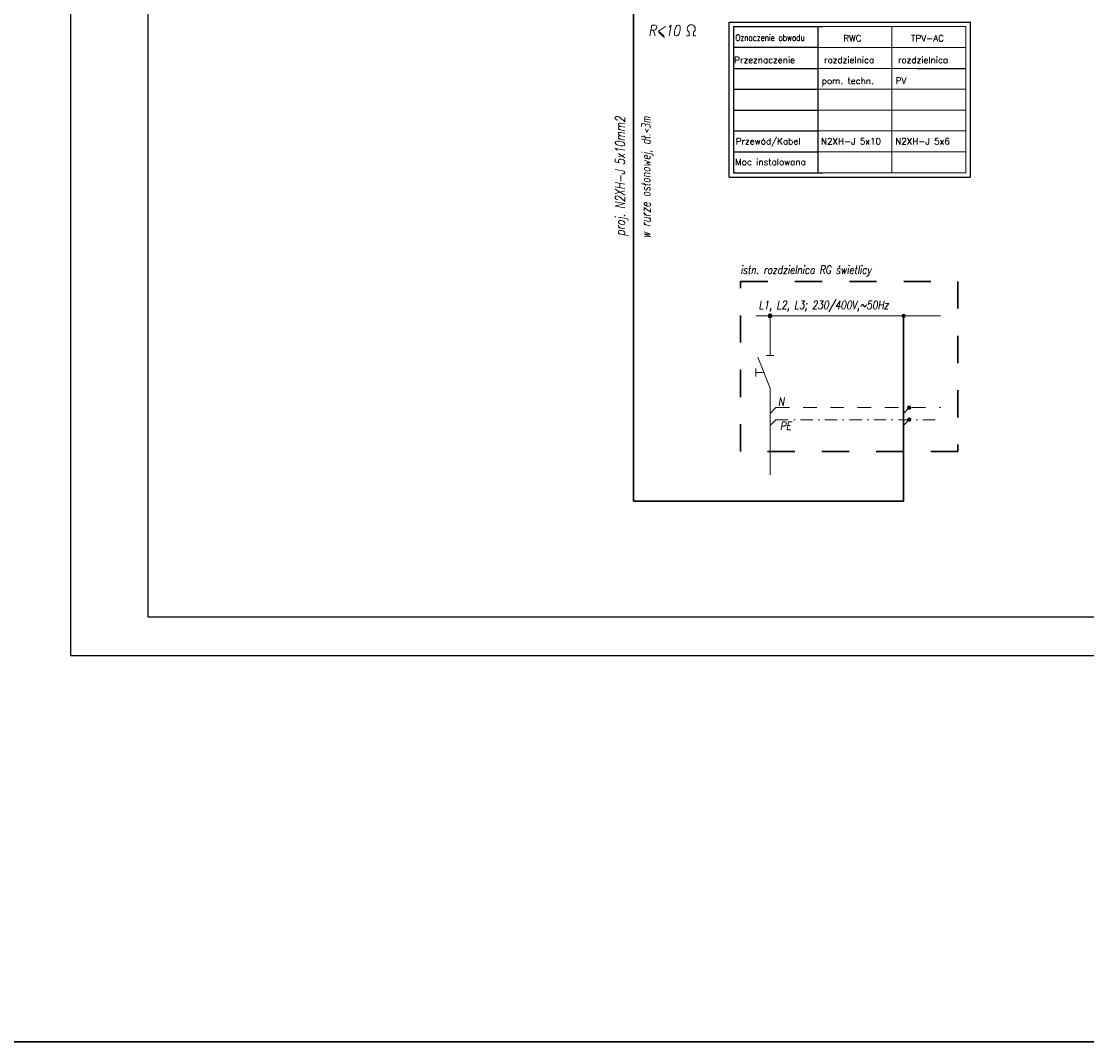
# Model space of a CAD drawing. Extents: x -543332 to -314699, y -9028 to 155584.
# Tile 215 of 256: x -370916 to -348806, y 10832 to 32009. Entities that reach past the tile are written whole.
import ezdxf
from ezdxf.enums import TextEntityAlignment as Align

# ---------------------------------------------------------------- set-up
doc = ezdxf.new("R2010")
doc.units = 0
doc.header["$MEASUREMENT"] = 0
doc.linetypes.add('DASHDOT', pattern=[25.4, 12.7, -6.35, 0, -6.35])
doc.linetypes.add('Dashed', pattern=[564.444447, 282.222223, -282.222223])
for name, color, linetype, lineweight in [('$ IE INSTALACJA ELEKTRYCZNA', 1, 'Continuous', 30), ('$ IE_OPISY', 7, 'Continuous', 25), ('$ IE_SCHEMAT', 7, 'Continuous', 0)]:
    doc.layers.add(name, color=color, linetype=linetype, lineweight=lineweight)
doc.layers.add('$ IE Tabela', color=7, linetype='Continuous')
doc.styles.add('ROMANS', font='romans.shx', dxfattribs={"width": 0.85})

# ---------------------------------------------------------------- blocks, each defined once
blk = doc.blocks.new('a3eee')
at = {"layer": '$ IE Tabela'}
for p, q in [((19730.8, 4176.8), (19730.8, 1206.8)), ((19890.8, 4096.8), (19890.8, 1286.8)), ((19890.8, 1286.8), (23840.8, 1286.8)), ((19730.8, 1206.8), (23930.8, 1206.8))]:
    blk.add_line(p, q, dxfattribs=at)

msp = doc.modelspace()

# ---------------------------------------------------------------- hatches: boundary and pattern name
at = {"layer": '$ IE INSTALACJA ELEKTRYCZNA', "linetype": 'Continuous'}
h = msp.add_hatch(color=7, dxfattribs=at)
edge = h.paths.add_edge_path()
edge.add_arc((-355376, 25896), 35.3, 0, 360)
at = {"layer": '$ IE INSTALACJA ELEKTRYCZNA', "linetype": 'Continuous', "lineweight": 0}
h = msp.add_hatch(color=7, dxfattribs=at)
edge = h.paths.add_edge_path()
edge.add_arc((-352605, 25896), 35.3, 0, 360)
at = {"layer": '$ IE INSTALACJA ELEKTRYCZNA', "linetype": 'Continuous', "lineweight": 0, "ltscale": 3}
h = msp.add_hatch(color=7, dxfattribs=at)
edge = h.paths.add_edge_path()
edge.add_arc((-352605, 25896), 35.3, 180, 540)
h = msp.add_hatch(color=7, dxfattribs=at)
edge = h.paths.add_edge_path()
edge.add_arc((-352605, 25896), 35.3, 180, 540)
at = {"layer": '$ IE INSTALACJA ELEKTRYCZNA', "linetype": 'Dashed', "lineweight": 0, "ltscale": 100}
for points in [[(-352457, 23991, 1), (-352523, 23991, 1)], [(-352457, 23744, 1), (-352523, 23744, 1)]]:
    msp.add_hatch(color=7, dxfattribs=at).paths.add_polyline_path(points)

# ---------------------------------------------------------------- linework, layer by layer
at = {"layer": '$ IE INSTALACJA ELEKTRYCZNA', "color": 7, "linetype": 'Continuous', "lineweight": 0}
msp.add_line((-355666, 25896), (-351840, 25896), dxfattribs=at)
at = {"layer": '$ IE INSTALACJA ELEKTRYCZNA', "color": 7, "lineweight": 0}
for p, q in [((-355376, 25074), (-355376, 25896)), ((-355630, 25041), (-355376, 24397)), ((-355455, 25074), (-355296, 25074)), ((-355669, 24803), (-355669, 24636)), ((-355503, 24719), (-355669, 24719)), ((-355376, 24397), (-355376, 22599))]:
    msp.add_line(p, q, dxfattribs=at)
at = {"layer": '$ IE INSTALACJA ELEKTRYCZNA', "linetype": 'Continuous'}
for p, q in [((-352605, 25896), (-352605, 25548)), ((-352605, 25548), (-352605, 22052))]:
    msp.add_line(p, q, dxfattribs=at)
at = {"layer": '$ IE INSTALACJA ELEKTRYCZNA', "color": 7, "linetype": 'Dashed', "lineweight": 0}
for q in [(-355376, 23869), (-351840, 23991)]:
    msp.add_line((-355254, 23991), q, dxfattribs=at)
at = {"layer": '$ IE INSTALACJA ELEKTRYCZNA', "color": 7, "linetype": 'Continuous', "lineweight": 0, "ltscale": 100}
for p, q in [((-352603, 23877), (-352490, 23991)), ((-352603, 23630), (-352490, 23744))]:
    msp.add_line(p, q, dxfattribs=at)
at = {"layer": '$ IE INSTALACJA ELEKTRYCZNA', "color": 7, "linetype": 'DASHDOT', "lineweight": 0, "ltscale": 20}
for q in [(-355376, 23619), (-351840, 23740)]:
    msp.add_line((-355254, 23740), q, dxfattribs=at)
at = {"layer": '$ IE INSTALACJA ELEKTRYCZNA', "linetype": 'Continuous'}
msp.add_lwpolyline([(-358209, 22052), (-352605, 22052)], dxfattribs=at)
at = {"layer": '$ IE INSTALACJA ELEKTRYCZNA', "color": 7, "linetype": 'Continuous'}
msp.add_circle((-355376, 25896), 35.3, dxfattribs=at)
at = {"layer": '$ IE INSTALACJA ELEKTRYCZNA', "color": 7, "linetype": 'Continuous', "lineweight": 0}
msp.add_circle((-352605, 25896), 35.3, dxfattribs=at)
at = {"layer": '$ IE INSTALACJA ELEKTRYCZNA', "color": 7, "linetype": 'Continuous', "lineweight": 0, "ltscale": 3}
msp.add_circle((-352605, 25896), 35.3, dxfattribs=at)
msp.add_circle((-352605, 25896), 35.3, dxfattribs=at)
at = {"layer": '$ IE INSTALACJA ELEKTRYCZNA', "color": 7, "linetype": 'Dashed', "lineweight": 0, "ltscale": 100}
for centre in [(-352490, 23991), (-352490, 23744)]:
    msp.add_circle(centre, 33.1, dxfattribs=at)
at = {"layer": '$ IE_OPISY', "color": 7}
for p, q in [((-356227, 28772), (-356227, 31992)), ((-356227, 31992), (-351215, 31992)), ((-356133, 31898), (-356133, 31465)), ((-356133, 31465), (-356133, 31032)), ((-356133, 31032), (-356133, 30599)), ((-356133, 30599), (-356133, 30166)), ((-356133, 30166), (-356133, 29733)), ((-356133, 29733), (-356133, 28867))]:
    msp.add_line(p, q, dxfattribs=at)
at = {"layer": '$ IE_OPISY', "color": 7, "linetype": 'Continuous', "ltscale": 3}
for p, q in [((-356133, 31898), (-354383, 31898)), ((-355758, 31898), (-354283, 31898)), ((-356133, 31032), (-354383, 31032)), ((-355388, 31032), (-354383, 31032)), ((-352321, 31032), (-351315, 31032)), ((-356133, 30599), (-354383, 30599)), ((-356133, 30166), (-354383, 30166)), ((-356133, 29733), (-354383, 29733)), ((-356133, 28867), (-354383, 28867)), ((-355758, 28867), (-354283, 28867))]:
    msp.add_line(p, q, dxfattribs=at)
at = {"layer": '$ IE_OPISY', "color": 7, "linetype": 'Continuous'}
for p, q in [((-354383, 31465), (-356133, 31465)), ((-356133, 29300), (-354383, 29300))]:
    msp.add_line(p, q, dxfattribs=at)
at = {"layer": '$ IE_OPISY', "color": 7}
msp.add_lwpolyline([(-356227, 28772), (-351215, 28772), (-351215, 31992)], dxfattribs=at)
at = {"layer": '$ IE_OPISY', "color": 7, "linetype": 'Continuous', "ltscale": 3}
msp.add_lwpolyline([(-354383, 31898), (-354383, 28867)], dxfattribs=at)
at = {"layer": '$ IE_OPISY', "lineweight": 0, "ltscale": 50}
for points in [[(-357688, 31780), (-357568, 31676)], [(-357058, 31705), (-357112, 31705)], [(-357058, 31783), (-357058, 31705)], [(-356969, 31783), (-356969, 31705)], [(-356969, 31705), (-356915, 31705)]]:
    msp.add_lwpolyline(points, dxfattribs=at)
msp.add_arc((-357013, 31855), 83.9, 301.7522, 238.2478, dxfattribs=at)
at = {"layer": '$ IE_SCHEMAT', "color": 7, "linetype": 'Continuous'}
for p, q in [((-352849, 31898), (-354383, 31898)), ((-351315, 31898), (-352849, 31898)), ((-352849, 31465), (-354383, 31465)), ((-351315, 31465), (-352849, 31465)), ((-354383, 29300), (-352849, 29300)), ((-352849, 29300), (-351315, 29300)), ((-352849, 28867), (-354383, 28867)), ((-351315, 28867), (-352849, 28867))]:
    msp.add_line(p, q, dxfattribs=at)
at = {"layer": '$ IE_SCHEMAT', "color": 7, "linetype": 'Continuous', "ltscale": 3}
for p, q in [((-354383, 31032), (-352849, 31032)), ((-354383, 31032), (-352849, 31032)), ((-352849, 31032), (-351315, 31032)), ((-354383, 30599), (-352849, 30599)), ((-352849, 30599), (-351315, 30599)), ((-354383, 30166), (-352849, 30166)), ((-352849, 30166), (-351315, 30166)), ((-354383, 29733), (-352849, 29733)), ((-352849, 29733), (-351315, 29733))]:
    msp.add_line(p, q, dxfattribs=at)
at = {"layer": '$ IE_SCHEMAT', "color": 3, "lineweight": 30, "ltscale": 2}
msp.add_lwpolyline([(-521785, 145043), (-314699, 145043), (-314699, 10832), (-521785, 10832)], close=True, dxfattribs=at)
at = {"layer": '$ IE_SCHEMAT', "color": 1, "linetype": 'Continuous', "lineweight": 30}
msp.add_lwpolyline([(-358209, 39360), (-358209, 22052)], dxfattribs=at)
at = {"layer": '$ IE_SCHEMAT', "color": 7, "linetype": 'Continuous', "ltscale": 3}
for points in [[(-352849, 31898), (-352849, 28867)], [(-351315, 31898), (-351315, 28867)]]:
    msp.add_lwpolyline(points, dxfattribs=at)
at = {"layer": '$ IE_SCHEMAT', "color": 3, "linetype": 'Dashed', "lineweight": 30, "ltscale": 2}
msp.add_lwpolyline([(-355989, 26610), (-351479, 26610), (-351479, 23082), (-355989, 23082)], close=True, dxfattribs=at)

# ---------------------------------------------------------------- block references
at = {"layer": '$ IE Tabela', "transparency": 33554687, "xscale": 10, "yscale": 10, "zscale": 10}
msp.add_blockref('a3eee', (-567200, 6780), dxfattribs=at)

# ---------------------------------------------------------------- texts
at = {"layer": '$ IE INSTALACJA ELEKTRYCZNA', "color": 7, "linetype": 'DASHDOT', "lineweight": 0, "ltscale": 20, "style": 'ROMANS', "oblique": 10, "width": 0.8}
msp.add_attdef('PE', text='3', height=170, dxfattribs=at).set_placement((-354936, 23529), align=Align.RIGHT)
at = {"layer": '$ IE_OPISY', "lineweight": 0, "ltscale": 50, "style": 'ROMANS', "oblique": 10, "width": 0.8}
msp.add_text('R<10', height=225.6, dxfattribs=at).set_placement((-357901, 31706))
at = {"layer": '$ IE_OPISY', "color": 7, "linetype": 'Continuous', "ltscale": 3, "style": 'ROMANS', "width": 0.8}
msp.add_text('Oznaczenie obwodu', height=136.42, dxfattribs=at).set_placement((-356096, 31601))
at = {"layer": '$ IE_OPISY', "color": 7, "linetype": 'Continuous', "ltscale": 3, "style": 'ROMANS'}
for s, p in [('Przeznaczenie', (-356121, 31141)), ('Przewód/Kabel', (-356088, 29454)), ('Moc instalowana', (-356102, 29022))]:
    msp.add_text(s, height=132.67, dxfattribs=at).set_placement(p)
at = {"layer": '$ IE_OPISY', "color": 7, "lineweight": -2, "style": 'ROMANS', "oblique": 10, "width": 0.75}
for s, p in [('proj. N2XH-J 5x10mm2', (-358389, 30034)), ('w rurze osłonowej, dł.<3m', (-357855, 30034))]:
    msp.add_text(s, height=200, rotation=90, dxfattribs=at).set_placement(p, align=Align.RIGHT)
at = {"layer": '$ IE_OPISY', "color": 7, "lineweight": -2, "style": 'ROMANS', "oblique": 10, "width": 0.8}
for s, p in [('istn. rozdzielnica RG świetlicy', (-355994, 26768)), ('L1, L2, L3; 230/400V,~50Hz', (-355612, 26037))]:
    msp.add_text(s, height=170.1, dxfattribs=at).set_placement(p)
msp.add_attdef('N', text='3', height=170, dxfattribs=at).set_placement((-355085, 24030), align=Align.RIGHT)
at = {"layer": '$ IE_SCHEMAT', "color": 7, "linetype": 'Continuous', "lineweight": 25, "ltscale": 3, "style": 'ROMANS'}
for s, height, p in [('RWC', 132.7, (-353856, 31591)), ('TPV-AC', 132.7, (-352451, 31591)), ('rozdzielnica', 132.67, (-354257, 31141)), ('rozdzielnica', 132.67, (-352723, 31141)), ('pom. techn.', 132.67, (-354304, 30708)), ('PV', 132.7, (-352771, 30708)), ('N2XH-J 5x10', 132.67, (-354320, 29454)), ('N2XH-J 5x6', 132.7, (-352779, 29454))]:
    msp.add_text(s, height=height, dxfattribs=at).set_placement(p)

doc.saveas('drawing.dxf')
